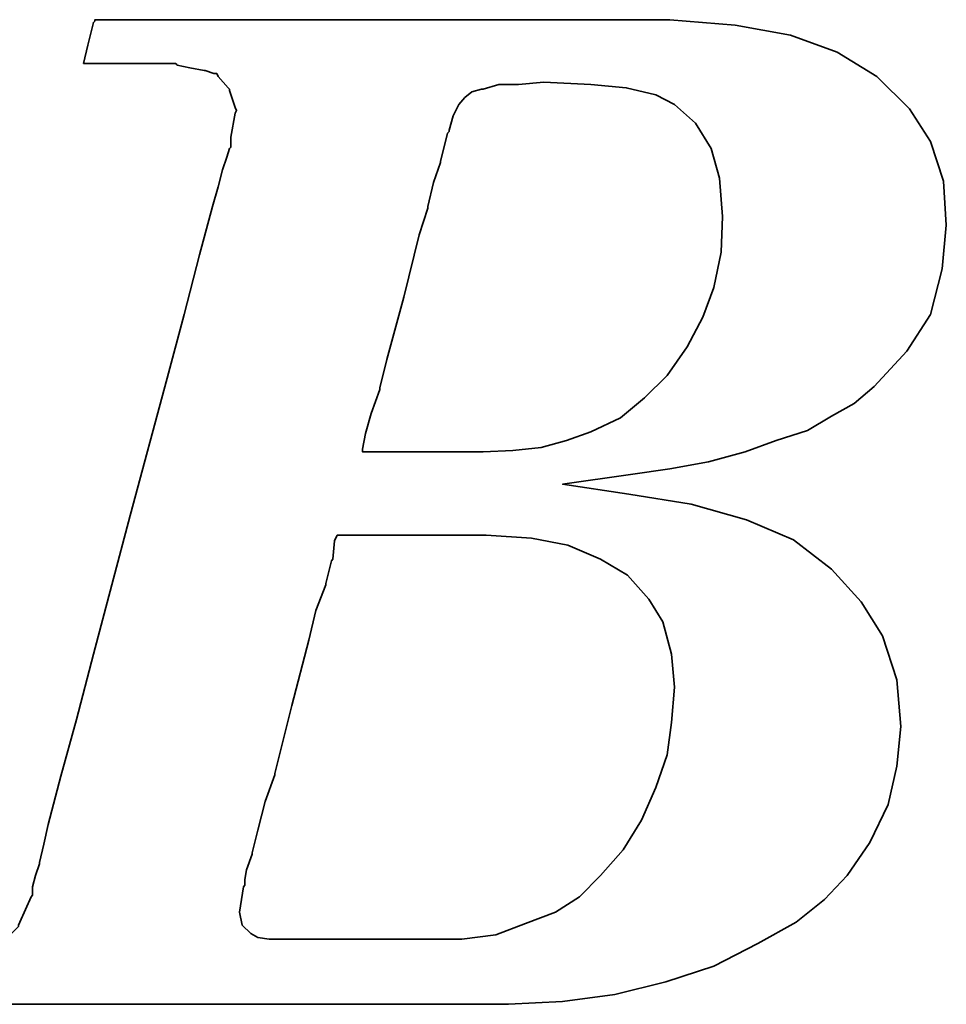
# Model space of a CAD drawing. Extents: x 3 to 2519, y -456 to 604.
# Tile 28 of 45: x 298 to 305, y 240 to 248. Entities that reach past the tile are written whole.
import ezdxf

# ---------------------------------------------------------------- set-up
doc = ezdxf.new("R2010")
doc.units = 0
doc.header["$MEASUREMENT"] = 0
doc.layers.add('DIM', color=4, linetype='CONTINUOUS')
doc.layers.add('layer 1', color=7, linetype='CONTINUOUS')

# ---------------------------------------------------------------- blocks, each defined once
blk = doc.blocks.new('TBI MOTION logo(完整正式版)')
at = {"layer": 'layer 1', "color": 22, "lineweight": 35}
for points, knots in [([(-64.65375, -6.86375), (-64.65375, -6.86375), (-64.84375, -7.29625), (-64.84375, -7.29625), (-64.84375, -7.29625), (-64.84375, -7.29625), (-64.86875, -7.34375), (-64.86875, -7.34375), (-64.86875, -7.34375), (-64.86875, -7.34375), (-64.86875, -7.36875), (-64.86875, -7.36875), (-64.86875, -7.36875), (-64.86875, -7.36875), (-65.15375, -7.65375), (-65.15375, -7.65375), (-65.15375, -7.65375), (-65.15375, -7.65375), (-65.17875, -7.65375), (-65.17875, -7.65375), (-65.17875, -7.65375), (-65.17875, -7.65375), (-65.20375, -7.67875), (-65.20375, -7.67875), (-65.20375, -7.67875), (-65.20375, -7.67875), (-65.58875, -7.87125), (-65.58875, -7.87125), (-65.58875, -7.87125), (-65.58875, -7.87125), (-65.63375, -7.87125), (-65.63375, -7.87125), (-65.63375, -7.87125), (-65.63375, -7.87125), (-65.65875, -7.89375), (-65.65875, -7.89375), (-65.65875, -7.89375), (-65.65875, -7.89375), (-66.09375, -7.94375), (-66.09375, -7.94375), (-66.09375, -7.94375), (-66.09375, -7.94375), (-66.11375, -7.94375), (-66.11375, -7.94375), (-66.11375, -7.94375), (-66.11375, -7.94375), (-66.16375, -7.94375), (-66.16375, -7.94375), (-66.16375, -7.94375), (-66.16375, -7.94375), (-66.30875, -7.94375), (-66.30875, -7.94375), (-66.30875, -7.94375), (-66.30875, -7.94375), (-66.69375, -7.94375), (-66.69375, -7.94375), (-66.69375, -7.94375), (-66.69375, -7.94375), (-67.07375, -7.94375), (-67.07375, -7.94375), (-67.07375, -7.94375), (-67.07375, -7.94375), (-67.12375, -7.94375), (-67.12375, -7.94375), (-67.12375, -7.94375), (-67.12375, -7.94375), (-67.12375, -7.96625), (-67.12375, -7.96625), (-67.12375, -7.96625), (-67.12375, -7.96625), (-67.14875, -7.99125), (-67.14875, -7.99125), (-67.14875, -7.99125), (-67.14875, -7.99125), (-67.24375, -8.34875), (-67.24375, -8.34875), (-67.24375, -8.34875), (-67.24375, -8.34875), (-67.31375, -8.68625), (-67.31375, -8.68625), (-67.31375, -8.68625), (-67.31375, -8.68625), (-67.26875, -8.68625), (-67.26875, -8.68625), (-67.26875, -8.68625), (-67.26875, -8.68625), (-67.07375, -8.68625), (-67.07375, -8.68625), (-67.07375, -8.68625), (-67.07375, -8.68625), (-66.54875, -8.68625), (-66.54875, -8.68625), (-66.54875, -8.68625), (-66.54875, -8.68625), (-65.82625, -8.68625), (-65.82625, -8.68625), (-65.82625, -8.68625), (-65.82625, -8.68625), (-65.01375, -8.68625), (-65.01375, -8.68625), (-65.01375, -8.68625), (-65.01375, -8.68625), (-64.05375, -8.68625), (-64.05375, -8.68625), (-64.05375, -8.68625), (-64.05375, -8.68625), (-62.08375, -8.68625), (-62.08375, -8.68625), (-62.08375, -8.68625), (-62.08375, -8.68625), (-60.06875, -8.68625), (-60.06875, -8.68625), (-60.06875, -8.68625), (-60.06875, -8.68625), (-59.10875, -8.68625), (-59.10875, -8.68625), (-59.10875, -8.68625), (-59.10875, -8.68625), (-58.29375, -8.68625), (-58.29375, -8.68625), (-58.29375, -8.68625), (-58.29375, -8.68625), (-57.57375, -8.68625), (-57.57375, -8.68625), (-57.57375, -8.68625), (-57.57375, -8.68625), (-57.04875, -8.68625), (-57.04875, -8.68625), (-57.04875, -8.68625), (-57.04875, -8.68625), (-56.85375, -8.68625), (-56.85375, -8.68625), (-56.85375, -8.68625), (-56.85375, -8.68625), (-56.70875, -8.68625), (-56.70875, -8.68625), (-56.70875, -8.68625), (-56.70875, -8.68625), (-56.61375, -8.68625), (-56.61375, -8.68625), (-56.61375, -8.68625), (-56.61375, -8.68625), (-56.56875, -8.68625), (-56.56875, -8.68625), (-56.56875, -8.68625), (-56.56875, -8.68625), (-55.65375, -8.63875), (-55.65375, -8.63875), (-55.65375, -8.63875), (-55.65375, -8.63875), (-54.76875, -8.51875), (-54.76875, -8.51875), (-54.76875, -8.51875), (-54.76875, -8.51875), (-53.90375, -8.30375), (-53.90375, -8.30375), (-53.90375, -8.30375), (-53.90375, -8.30375), (-53.08875, -8.03875), (-53.08875, -8.03875), (-53.08875, -8.03875), (-53.08875, -8.03875), (-52.34375, -7.65375), (-52.34375, -7.65375), (-52.34375, -7.65375), (-52.34375, -7.65375), (-51.69875, -7.29625), (-51.69875, -7.29625), (-51.69875, -7.29625), (-51.69875, -7.29625), (-51.21875, -6.91125), (-51.21875, -6.91125), (-51.21875, -6.91125), (-51.21875, -6.91125), (-50.83375, -6.50375), (-50.83375, -6.50375), (-50.83375, -6.50375), (-50.83375, -6.50375), (-50.44875, -5.94875), (-50.44875, -5.94875), (-50.44875, -5.94875), (-50.44875, -5.94875), (-50.13875, -5.30375), (-50.13875, -5.30375), (-50.13875, -5.30375), (-50.13875, -5.30375), (-49.99375, -4.65375), (-49.99375, -4.65375), (-49.99375, -4.65375), (-49.99375, -4.65375), (-49.92375, -3.98375), (-49.92375, -3.98375), (-49.92375, -3.98375), (-49.92375, -3.98375), (-49.99375, -3.19374), (-49.99375, -3.19374), (-49.99375, -3.19374), (-49.99375, -3.19374), (-50.23374, -2.44874), (-50.23374, -2.44874), (-50.23374, -2.44874), (-50.23374, -2.44874), (-50.59375, -1.87374), (-50.59375, -1.87374), (-50.59375, -1.87374), (-50.59375, -1.87374), (-51.09875, -1.31874), (-51.09875, -1.31874), (-51.09875, -1.31874), (-51.09875, -1.31874), (-51.74375, -0.81875), (-51.74375, -0.81875), (-51.74375, -0.81875), (-51.74375, -0.81875), (-52.53875, -0.48125), (-52.53875, -0.48125), (-52.53875, -0.48125), (-52.53875, -0.48125), (-53.47375, -0.21875), (-53.47375, -0.21875), (-53.47375, -0.21875), (-53.47375, -0.21875), (-54.52875, -0.04874), (-54.52875, -0.04874), (-54.52875, -0.04874), (-54.52875, -0.04874), (-55.65375, 0.12125), (-55.65375, 0.12125), (-55.65375, 0.12125), (-55.65375, 0.12125), (-54.50375, 0.28624), (-54.50375, 0.28624), (-54.50375, 0.28624), (-54.50375, 0.28624), (-53.83375, 0.38124), (-53.83375, 0.38124), (-53.83375, 0.38124), (-53.83375, 0.38124), (-53.18375, 0.50125), (-53.18375, 0.50125), (-53.18375, 0.50125), (-53.18375, 0.50125), (-52.55875, 0.66874), (-52.55875, 0.66874), (-52.55875, 0.66874), (-52.55875, 0.66874), (-52.03375, 0.86124), (-52.03375, 0.86124), (-52.03375, 0.86124), (-52.03375, 0.86124), (-51.50374, 1.03124), (-51.50374, 1.03124), (-51.50374, 1.03124), (-51.50374, 1.03124), (-51.09875, 1.27125), (-51.09875, 1.27125), (-51.09875, 1.27125), (-51.09875, 1.27125), (-50.71375, 1.48624), (-50.71375, 1.48624), (-50.71375, 1.48624), (-50.71375, 1.48624), (-50.37625, 1.77625), (-50.37625, 1.77625), (-50.37625, 1.77625), (-50.37625, 1.77625), (-49.82375, 2.37625), (-49.82375, 2.37625), (-49.82375, 2.37625), (-49.82375, 2.37625), (-49.41875, 2.99625), (-49.41875, 2.99625), (-49.41875, 2.99625), (-49.41875, 2.99625), (-49.22375, 3.76625), (-49.22375, 3.76625), (-49.22375, 3.76625), (-49.22375, 3.76625), (-49.15375, 4.50874), (-49.15375, 4.50874), (-49.15375, 4.50874), (-49.15375, 4.50874), (-49.20375, 5.25125), (-49.20375, 5.25125), (-49.20375, 5.25125), (-49.20375, 5.25125), (-49.41875, 5.92625), (-49.41875, 5.92625), (-49.41875, 5.92625), (-49.41875, 5.92625), (-49.77875, 6.47625), (-49.77875, 6.47625), (-49.77875, 6.47625), (-49.77875, 6.47625), (-50.33125, 7.02624), (-50.33125, 7.02624), (-50.33125, 7.02624), (-50.33125, 7.02624), (-51.00125, 7.43625), (-51.00125, 7.43625), (-51.00125, 7.43625), (-51.00125, 7.43625), (-51.79375, 7.72625), (-51.79375, 7.72625), (-51.79375, 7.72625), (-51.79375, 7.72625), (-52.72875, 7.89124), (-52.72875, 7.89124), (-52.72875, 7.89124), (-52.72875, 7.89124), (-53.83375, 7.98625), (-53.83375, 7.98625), (-53.83375, 7.98625), (-53.83375, 7.98625), (-53.92875, 7.98625), (-53.92875, 7.98625), (-53.92875, 7.98625), (-53.92875, 7.98625), (-54.26375, 7.98625), (-54.26375, 7.98625), (-54.26375, 7.98625), (-54.26375, 7.98625), (-54.74375, 7.98625), (-54.74375, 7.98625), (-54.74375, 7.98625), (-54.74375, 7.98625), (-55.36875, 7.98625), (-55.36875, 7.98625), (-55.36875, 7.98625), (-55.36875, 7.98625), (-56.13375, 7.98625), (-56.13375, 7.98625), (-56.13375, 7.98625), (-56.13375, 7.98625), (-56.94875, 7.98625), (-56.94875, 7.98625), (-56.94875, 7.98625), (-56.94875, 7.98625), (-58.77625, 7.98625), (-58.77625, 7.98625), (-58.77625, 7.98625), (-58.77625, 7.98625), (-60.59875, 7.98625), (-60.59875, 7.98625), (-60.59875, 7.98625), (-60.59875, 7.98625), (-61.41375, 7.98625), (-61.41375, 7.98625), (-61.41375, 7.98625), (-61.41375, 7.98625), (-62.17875, 7.98625), (-62.17875, 7.98625), (-62.17875, 7.98625), (-62.17875, 7.98625), (-62.80375, 7.98625), (-62.80375, 7.98625), (-62.80375, 7.98625), (-62.80375, 7.98625), (-63.30625, 7.98625), (-63.30625, 7.98625), (-63.30625, 7.98625), (-63.30625, 7.98625), (-63.57375, 7.98625), (-63.57375, 7.98625), (-63.57375, 7.98625), (-63.57375, 7.98625), (-63.57375, 7.96375), (-63.57375, 7.96375), (-63.57375, 7.96375), (-63.57375, 7.96375), (-63.59875, 7.94125), (-63.59875, 7.94125), (-63.59875, 7.94125), (-63.59875, 7.94125), (-63.69375, 7.55625), (-63.69375, 7.55625), (-63.69375, 7.55625), (-63.69375, 7.55625), (-63.76375, 7.24624), (-63.76375, 7.24624), (-63.76375, 7.24624), (-63.76375, 7.24624), (-63.23875, 7.24624), (-63.23875, 7.24624), (-63.23875, 7.24624), (-63.23875, 7.24624), (-62.75875, 7.24624), (-62.75875, 7.24624), (-62.75875, 7.24624), (-62.75875, 7.24624), (-62.61125, 7.24624), (-62.61125, 7.24624), (-62.61125, 7.24624), (-62.61125, 7.24624), (-62.56625, 7.24624), (-62.56625, 7.24624), (-62.56625, 7.24624), (-62.56625, 7.24624), (-62.22875, 7.24624), (-62.22875, 7.24624), (-62.22875, 7.24624), (-62.22875, 7.24624), (-62.20375, 7.24624), (-62.20375, 7.24624), (-62.20375, 7.24624), (-62.20375, 7.24624), (-62.17875, 7.21875), (-62.17875, 7.21875), (-62.17875, 7.21875), (-62.17875, 7.21875), (-61.96375, 7.17125), (-61.96375, 7.17125), (-61.96375, 7.17125), (-61.96375, 7.17125), (-61.72375, 7.12624), (-61.72375, 7.12624), (-61.72375, 7.12624), (-61.72375, 7.12624), (-61.70375, 7.12624), (-61.70375, 7.12624), (-61.70375, 7.12624), (-61.70375, 7.12624), (-61.55875, 7.07624), (-61.55875, 7.07624), (-61.55875, 7.07624), (-61.55875, 7.07624), (-61.50875, 7.07624), (-61.50875, 7.07624), (-61.50875, 7.07624), (-61.50875, 7.07624), (-61.48375, 7.02624), (-61.48375, 7.02624), (-61.48375, 7.02624), (-61.48375, 7.02624), (-61.31875, 6.83375), (-61.31875, 6.83375), (-61.31875, 6.83375), (-61.31875, 6.83375), (-61.29375, 6.81125), (-61.29375, 6.81125), (-61.29375, 6.81125), (-61.29375, 6.81125), (-61.29375, 6.78625), (-61.29375, 6.78625), (-61.29375, 6.78625), (-61.29375, 6.78625), (-61.19875, 6.50124), (-61.19875, 6.50124), (-61.19875, 6.50124), (-61.19875, 6.50124), (-61.17375, 6.45124), (-61.17375, 6.45124), (-61.17375, 6.45124), (-61.17375, 6.45124), (-61.19875, 6.40625), (-61.19875, 6.40625), (-61.19875, 6.40625), (-61.19875, 6.40625), (-61.26875, 5.99624), (-61.26875, 5.99624), (-61.26875, 5.99624), (-61.26875, 5.99624), (-61.26875, 5.85125), (-61.26875, 5.85125), (-61.26875, 5.85125), (-61.26875, 5.85125), (-61.26875, 5.82625), (-61.26875, 5.82625), (-61.26875, 5.82625), (-61.26875, 5.82625), (-61.29375, 5.80625), (-61.29375, 5.80625), (-61.29375, 5.80625), (-61.29375, 5.80625), (-61.34125, 5.66125), (-61.34125, 5.66125), (-61.34125, 5.66125), (-61.34125, 5.66125), (-61.41375, 5.44625), (-61.41375, 5.44625), (-61.41375, 5.44625), (-61.41375, 5.44625), (-61.48375, 5.15625), (-61.48375, 5.15625), (-61.48375, 5.15625), (-61.48375, 5.15625), (-61.58375, 4.82124), (-61.58375, 4.82124), (-61.58375, 4.82124), (-61.58375, 4.82124), (-61.79875, 4.00375), (-61.79875, 4.00375), (-61.79875, 4.00375), (-61.79875, 4.00375), (-62.05875, 2.99625), (-62.05875, 2.99625), (-62.05875, 2.99625), (-62.05875, 2.99625), (-62.34875, 1.91625), (-62.34875, 1.91625), (-62.34875, 1.91625), (-62.34875, 1.91625), (-62.97375, -0.41124), (-62.97375, -0.41124), (-62.97375, -0.41124), (-62.97375, -0.41124), (-63.59875, -2.75875), (-63.59875, -2.75875), (-63.59875, -2.75875), (-63.59875, -2.75875), (-63.88375, -3.86374), (-63.88375, -3.86374), (-63.88375, -3.86374), (-63.88375, -3.86374), (-64.14875, -4.82374), (-64.14875, -4.82374), (-64.14875, -4.82374), (-64.14875, -4.82374), (-64.36375, -5.64125), (-64.36375, -5.64125), (-64.36375, -5.64125), (-64.36375, -5.64125), (-64.43625, -5.97625), (-64.43625, -5.97625), (-64.43625, -5.97625), (-64.43625, -5.97625), (-64.50875, -6.28625), (-64.50875, -6.28625), (-64.50875, -6.28625), (-64.50875, -6.28625), (-64.50875, -6.30875), (-64.50875, -6.30875), (-64.50875, -6.30875), (-64.50875, -6.30875), (-64.57875, -6.50375), (-64.57875, -6.50375), (-64.57875, -6.50375), (-64.57875, -6.50375), (-64.62875, -6.69625), (-64.62875, -6.69625), (-64.62875, -6.69625), (-64.62875, -6.69625), (-64.62875, -6.76875), (-64.62875, -6.76875), (-64.62875, -6.76875), (-64.62875, -6.76875), (-64.62875, -6.81375), (-64.62875, -6.81375), (-64.62875, -6.81375), (-64.62875, -6.81375), (-64.62875, -6.83875), (-64.62875, -6.83875), (-64.62875, -6.83875), (-64.62875, -6.83875), (-64.65375, -6.86375), (-64.65375, -6.86375)], [0, 0, 0, 0, 0.00719424, 0.00719424, 0.00719424, 0.00719424, 0.01438849, 0.01438849, 0.01438849, 0.01438849, 0.02158273, 0.02158273, 0.02158273, 0.02158273, 0.02877698, 0.02877698, 0.02877698, 0.02877698, 0.03597122, 0.03597122, 0.03597122, 0.03597122, 0.04316547, 0.04316547, 0.04316547, 0.04316547, 0.05035971, 0.05035971, 0.05035971, 0.05035971, 0.05755396, 0.05755396, 0.05755396, 0.05755396, 0.0647482, 0.0647482, 0.0647482, 0.0647482, 0.07194245, 0.07194245, 0.07194245, 0.07194245, 0.07913669, 0.07913669, 0.07913669, 0.07913669, 0.08633094, 0.08633094, 0.08633094, 0.08633094, 0.09352518, 0.09352518, 0.09352518, 0.09352518, 0.10071942, 0.10071942, 0.10071942, 0.10071942, 0.10791367, 0.10791367, 0.10791367, 0.10791367, 0.11510791, 0.11510791, 0.11510791, 0.11510791, 0.12230216, 0.12230216, 0.12230216, 0.12230216, 0.1294964, 0.1294964, 0.1294964, 0.1294964, 0.13669065, 0.13669065, 0.13669065, 0.13669065, 0.14388489, 0.14388489, 0.14388489, 0.14388489, 0.15107914, 0.15107914, 0.15107914, 0.15107914, 0.15827338, 0.15827338, 0.15827338, 0.15827338, 0.16546763, 0.16546763, 0.16546763, 0.16546763, 0.17266187, 0.17266187, 0.17266187, 0.17266187, 0.17985612, 0.17985612, 0.17985612, 0.17985612, 0.18705036, 0.18705036, 0.18705036, 0.18705036, 0.1942446, 0.1942446, 0.1942446, 0.1942446, 0.20143885, 0.20143885, 0.20143885, 0.20143885, 0.20863309, 0.20863309, 0.20863309, 0.20863309, 0.21582734, 0.21582734, 0.21582734, 0.21582734, 0.22302158, 0.22302158, 0.22302158, 0.22302158, 0.23021583, 0.23021583, 0.23021583, 0.23021583, 0.23741007, 0.23741007, 0.23741007, 0.23741007, 0.24460432, 0.24460432, 0.24460432, 0.24460432, 0.25179856, 0.25179856, 0.25179856, 0.25179856, 0.25899281, 0.25899281, 0.25899281, 0.25899281, 0.26618705, 0.26618705, 0.26618705, 0.26618705, 0.27338129, 0.27338129, 0.27338129, 0.27338129, 0.28057554, 0.28057554, 0.28057554, 0.28057554, 0.28776978, 0.28776978, 0.28776978, 0.28776978, 0.29496403, 0.29496403, 0.29496403, 0.29496403, 0.30215827, 0.30215827, 0.30215827, 0.30215827, 0.30935252, 0.30935252, 0.30935252, 0.30935252, 0.31654676, 0.31654676, 0.31654676, 0.31654676, 0.32374101, 0.32374101, 0.32374101, 0.32374101, 0.33093525, 0.33093525, 0.33093525, 0.33093525, 0.3381295, 0.3381295, 0.3381295, 0.3381295, 0.34532374, 0.34532374, 0.34532374, 0.34532374, 0.35251799, 0.35251799, 0.35251799, 0.35251799, 0.35971223, 0.35971223, 0.35971223, 0.35971223, 0.36690647, 0.36690647, 0.36690647, 0.36690647, 0.37410072, 0.37410072, 0.37410072, 0.37410072, 0.38129496, 0.38129496, 0.38129496, 0.38129496, 0.38848921, 0.38848921, 0.38848921, 0.38848921, 0.39568345, 0.39568345, 0.39568345, 0.39568345, 0.4028777, 0.4028777, 0.4028777, 0.4028777, 0.41007194, 0.41007194, 0.41007194, 0.41007194, 0.41726619, 0.41726619, 0.41726619, 0.41726619, 0.42446043, 0.42446043, 0.42446043, 0.42446043, 0.43165468, 0.43165468, 0.43165468, 0.43165468, 0.43884892, 0.43884892, 0.43884892, 0.43884892, 0.44604317, 0.44604317, 0.44604317, 0.44604317, 0.45323741, 0.45323741, 0.45323741, 0.45323741, 0.46043165, 0.46043165, 0.46043165, 0.46043165, 0.4676259, 0.4676259, 0.4676259, 0.4676259, 0.47482014, 0.47482014, 0.47482014, 0.47482014, 0.48201439, 0.48201439, 0.48201439, 0.48201439, 0.48920863, 0.48920863, 0.48920863, 0.48920863, 0.49640288, 0.49640288, 0.49640288, 0.49640288, 0.50359712, 0.50359712, 0.50359712, 0.50359712, 0.51079137, 0.51079137, 0.51079137, 0.51079137, 0.51798561, 0.51798561, 0.51798561, 0.51798561, 0.52517986, 0.52517986, 0.52517986, 0.52517986, 0.5323741, 0.5323741, 0.5323741, 0.5323741, 0.53956835, 0.53956835, 0.53956835, 0.53956835, 0.54676259, 0.54676259, 0.54676259, 0.54676259, 0.55395683, 0.55395683, 0.55395683, 0.55395683, 0.56115108, 0.56115108, 0.56115108, 0.56115108, 0.56834532, 0.56834532, 0.56834532, 0.56834532, 0.57553957, 0.57553957, 0.57553957, 0.57553957, 0.58273381, 0.58273381, 0.58273381, 0.58273381, 0.58992806, 0.58992806, 0.58992806, 0.58992806, 0.5971223, 0.5971223, 0.5971223, 0.5971223, 0.60431655, 0.60431655, 0.60431655, 0.60431655, 0.61151079, 0.61151079, 0.61151079, 0.61151079, 0.61870504, 0.61870504, 0.61870504, 0.61870504, 0.62589928, 0.62589928, 0.62589928, 0.62589928, 0.63309353, 0.63309353, 0.63309353, 0.63309353, 0.64028777, 0.64028777, 0.64028777, 0.64028777, 0.64748201, 0.64748201, 0.64748201, 0.64748201, 0.65467626, 0.65467626, 0.65467626, 0.65467626, 0.6618705, 0.6618705, 0.6618705, 0.6618705, 0.66906475, 0.66906475, 0.66906475, 0.66906475, 0.67625899, 0.67625899, 0.67625899, 0.67625899, 0.68345324, 0.68345324, 0.68345324, 0.68345324, 0.69064748, 0.69064748, 0.69064748, 0.69064748, 0.69784173, 0.69784173, 0.69784173, 0.69784173, 0.70503597, 0.70503597, 0.70503597, 0.70503597, 0.71223022, 0.71223022, 0.71223022, 0.71223022, 0.71942446, 0.71942446, 0.71942446, 0.71942446, 0.72661871, 0.72661871, 0.72661871, 0.72661871, 0.73381295, 0.73381295, 0.73381295, 0.73381295, 0.74100719, 0.74100719, 0.74100719, 0.74100719, 0.74820144, 0.74820144, 0.74820144, 0.74820144, 0.75539568, 0.75539568, 0.75539568, 0.75539568, 0.76258993, 0.76258993, 0.76258993, 0.76258993, 0.76978417, 0.76978417, 0.76978417, 0.76978417, 0.77697842, 0.77697842, 0.77697842, 0.77697842, 0.78417266, 0.78417266, 0.78417266, 0.78417266, 0.79136691, 0.79136691, 0.79136691, 0.79136691, 0.79856115, 0.79856115, 0.79856115, 0.79856115, 0.8057554, 0.8057554, 0.8057554, 0.8057554, 0.81294964, 0.81294964, 0.81294964, 0.81294964, 0.82014388, 0.82014388, 0.82014388, 0.82014388, 0.82733813, 0.82733813, 0.82733813, 0.82733813, 0.83453237, 0.83453237, 0.83453237, 0.83453237, 0.84172662, 0.84172662, 0.84172662, 0.84172662, 0.84892086, 0.84892086, 0.84892086, 0.84892086, 0.85611511, 0.85611511, 0.85611511, 0.85611511, 0.86330935, 0.86330935, 0.86330935, 0.86330935, 0.8705036, 0.8705036, 0.8705036, 0.8705036, 0.87769784, 0.87769784, 0.87769784, 0.87769784, 0.88489209, 0.88489209, 0.88489209, 0.88489209, 0.89208633, 0.89208633, 0.89208633, 0.89208633, 0.89928058, 0.89928058, 0.89928058, 0.89928058, 0.90647482, 0.90647482, 0.90647482, 0.90647482, 0.91366906, 0.91366906, 0.91366906, 0.91366906, 0.92086331, 0.92086331, 0.92086331, 0.92086331, 0.92805755, 0.92805755, 0.92805755, 0.92805755, 0.9352518, 0.9352518, 0.9352518, 0.9352518, 0.94244604, 0.94244604, 0.94244604, 0.94244604, 0.94964029, 0.94964029, 0.94964029, 0.94964029, 0.95683453, 0.95683453, 0.95683453, 0.95683453, 0.96402878, 0.96402878, 0.96402878, 0.96402878, 0.97122302, 0.97122302, 0.97122302, 0.97122302, 0.97841727, 0.97841727, 0.97841727, 0.97841727, 0.98561151, 0.98561151, 0.98561151, 0.98561151, 0.99280576, 0.99280576, 0.99280576, 0.99280576, 1, 1, 1, 1]), ([(-57.50375, 6.35625), (-57.50375, 6.35625), (-57.57375, 6.11625), (-57.57375, 6.11625), (-57.57375, 6.11625), (-57.57375, 6.11625), (-57.57375, 6.09125), (-57.57375, 6.09125), (-57.57375, 6.09125), (-57.57375, 6.09125), (-57.59875, 6.06625), (-57.59875, 6.06625), (-57.59875, 6.06625), (-57.59875, 6.06625), (-57.64875, 5.87625), (-57.64875, 5.87625), (-57.64875, 5.87625), (-57.64875, 5.87625), (-57.71875, 5.58875), (-57.71875, 5.58875), (-57.71875, 5.58875), (-57.71875, 5.58875), (-57.71875, 5.56625), (-57.71875, 5.56625), (-57.71875, 5.56625), (-57.71875, 5.56625), (-57.83875, 5.23125), (-57.83875, 5.23125), (-57.83875, 5.23125), (-57.83875, 5.23125), (-57.93625, 4.82124), (-57.93625, 4.82124), (-57.93625, 4.82124), (-57.93625, 4.82124), (-57.93625, 4.79624), (-57.93625, 4.79624), (-57.93625, 4.79624), (-57.93625, 4.79624), (-58.07875, 4.34125), (-58.07875, 4.34125), (-58.07875, 4.34125), (-58.07875, 4.34125), (-58.34375, 3.28625), (-58.34375, 3.28625), (-58.34375, 3.28625), (-58.34375, 3.28625), (-58.62875, 2.23124), (-58.62875, 2.23124), (-58.62875, 2.23124), (-58.62875, 2.23124), (-58.74875, 1.75125), (-58.74875, 1.75125), (-58.74875, 1.75125), (-58.74875, 1.75125), (-58.74875, 1.72625), (-58.74875, 1.72625), (-58.74875, 1.72625), (-58.74875, 1.72625), (-58.89375, 1.31625), (-58.89375, 1.31625), (-58.89375, 1.31625), (-58.89375, 1.31625), (-58.98875, 0.98124), (-58.98875, 0.98124), (-58.98875, 0.98124), (-58.98875, 0.98124), (-59.03875, 0.71625), (-59.03875, 0.71625), (-59.03875, 0.71625), (-59.03875, 0.71625), (-59.03875, 0.66874), (-59.03875, 0.66874), (-59.03875, 0.66874), (-59.03875, 0.66874), (-58.91875, 0.66874), (-58.91875, 0.66874), (-58.91875, 0.66874), (-58.91875, 0.66874), (-58.53375, 0.66874), (-58.53375, 0.66874), (-58.53375, 0.66874), (-58.53375, 0.66874), (-58.10375, 0.66874), (-58.10375, 0.66874), (-58.10375, 0.66874), (-58.10375, 0.66874), (-57.66875, 0.66874), (-57.66875, 0.66874), (-57.66875, 0.66874), (-57.66875, 0.66874), (-57.33375, 0.66874), (-57.33375, 0.66874), (-57.33375, 0.66874), (-57.33375, 0.66874), (-57.09375, 0.66874), (-57.09375, 0.66874), (-57.09375, 0.66874), (-57.09375, 0.66874), (-56.99875, 0.66874), (-56.99875, 0.66874), (-56.99875, 0.66874), (-56.99875, 0.66874), (-56.49375, 0.69374), (-56.49375, 0.69374), (-56.49375, 0.69374), (-56.49375, 0.69374), (-56.01375, 0.74374), (-56.01375, 0.74374), (-56.01375, 0.74374), (-56.01375, 0.74374), (-55.58375, 0.86124), (-55.58375, 0.86124), (-55.58375, 0.86124), (-55.58375, 0.86124), (-55.17375, 1.00624), (-55.17375, 1.00624), (-55.17375, 1.00624), (-55.17375, 1.00624), (-54.67375, 1.24625), (-54.67375, 1.24625), (-54.67375, 1.24625), (-54.67375, 1.24625), (-54.26375, 1.58124), (-54.26375, 1.58124), (-54.26375, 1.58124), (-54.26375, 1.58124), (-53.87875, 1.96374), (-53.87875, 1.96374), (-53.87875, 1.96374), (-53.87875, 1.96374), (-53.54375, 2.44625), (-53.54375, 2.44625), (-53.54375, 2.44625), (-53.54375, 2.44625), (-53.27875, 2.95125), (-53.27875, 2.95125), (-53.27875, 2.95125), (-53.27875, 2.95125), (-53.08875, 3.45124), (-53.08875, 3.45124), (-53.08875, 3.45124), (-53.08875, 3.45124), (-52.96875, 4.05124), (-52.96875, 4.05124), (-52.96875, 4.05124), (-52.96875, 4.05124), (-52.94375, 4.65125), (-52.94375, 4.65125), (-52.94375, 4.65125), (-52.94375, 4.65125), (-52.99375, 5.30125), (-52.99375, 5.30125), (-52.99375, 5.30125), (-52.99375, 5.30125), (-53.13875, 5.80625), (-53.13875, 5.80625), (-53.13875, 5.80625), (-53.13875, 5.80625), (-53.39875, 6.23625), (-53.39875, 6.23625), (-53.39875, 6.23625), (-53.39875, 6.23625), (-53.75875, 6.54875), (-53.75875, 6.54875), (-53.75875, 6.54875), (-53.75875, 6.54875), (-54.07375, 6.71625), (-54.07375, 6.71625), (-54.07375, 6.71625), (-54.07375, 6.71625), (-54.57375, 6.83375), (-54.57375, 6.83375), (-54.57375, 6.83375), (-54.57375, 6.83375), (-55.17375, 6.88625), (-55.17375, 6.88625), (-55.17375, 6.88625), (-55.17375, 6.88625), (-55.96875, 6.93125), (-55.96875, 6.93125), (-55.96875, 6.93125), (-55.96875, 6.93125), (-56.39875, 6.88625), (-56.39875, 6.88625), (-56.39875, 6.88625), (-56.39875, 6.88625), (-56.42125, 6.88625), (-56.42125, 6.88625), (-56.42125, 6.88625), (-56.42125, 6.88625), (-56.73375, 6.88625), (-56.73375, 6.88625), (-56.73375, 6.88625), (-56.73375, 6.88625), (-56.99875, 6.81125), (-56.99875, 6.81125), (-56.99875, 6.81125), (-56.99875, 6.81125), (-57.02375, 6.81125), (-57.02375, 6.81125), (-57.02375, 6.81125), (-57.02375, 6.81125), (-57.18875, 6.76625), (-57.18875, 6.76625), (-57.18875, 6.76625), (-57.18875, 6.76625), (-57.30875, 6.66625), (-57.30875, 6.66625), (-57.30875, 6.66625), (-57.30875, 6.66625), (-57.40875, 6.54875), (-57.40875, 6.54875), (-57.40875, 6.54875), (-57.40875, 6.54875), (-57.50375, 6.35625), (-57.50375, 6.35625)], [0, 0, 0, 0, 0.01851852, 0.01851852, 0.01851852, 0.01851852, 0.03703704, 0.03703704, 0.03703704, 0.03703704, 0.05555556, 0.05555556, 0.05555556, 0.05555556, 0.07407407, 0.07407407, 0.07407407, 0.07407407, 0.09259259, 0.09259259, 0.09259259, 0.09259259, 0.11111111, 0.11111111, 0.11111111, 0.11111111, 0.12962963, 0.12962963, 0.12962963, 0.12962963, 0.14814815, 0.14814815, 0.14814815, 0.14814815, 0.16666667, 0.16666667, 0.16666667, 0.16666667, 0.18518519, 0.18518519, 0.18518519, 0.18518519, 0.2037037, 0.2037037, 0.2037037, 0.2037037, 0.22222222, 0.22222222, 0.22222222, 0.22222222, 0.24074074, 0.24074074, 0.24074074, 0.24074074, 0.25925926, 0.25925926, 0.25925926, 0.25925926, 0.27777778, 0.27777778, 0.27777778, 0.27777778, 0.2962963, 0.2962963, 0.2962963, 0.2962963, 0.31481481, 0.31481481, 0.31481481, 0.31481481, 0.33333333, 0.33333333, 0.33333333, 0.33333333, 0.35185185, 0.35185185, 0.35185185, 0.35185185, 0.37037037, 0.37037037, 0.37037037, 0.37037037, 0.38888889, 0.38888889, 0.38888889, 0.38888889, 0.40740741, 0.40740741, 0.40740741, 0.40740741, 0.42592593, 0.42592593, 0.42592593, 0.42592593, 0.44444444, 0.44444444, 0.44444444, 0.44444444, 0.46296296, 0.46296296, 0.46296296, 0.46296296, 0.48148148, 0.48148148, 0.48148148, 0.48148148, 0.5, 0.5, 0.5, 0.5, 0.51851852, 0.51851852, 0.51851852, 0.51851852, 0.53703704, 0.53703704, 0.53703704, 0.53703704, 0.55555556, 0.55555556, 0.55555556, 0.55555556, 0.57407407, 0.57407407, 0.57407407, 0.57407407, 0.59259259, 0.59259259, 0.59259259, 0.59259259, 0.61111111, 0.61111111, 0.61111111, 0.61111111, 0.62962963, 0.62962963, 0.62962963, 0.62962963, 0.64814815, 0.64814815, 0.64814815, 0.64814815, 0.66666667, 0.66666667, 0.66666667, 0.66666667, 0.68518519, 0.68518519, 0.68518519, 0.68518519, 0.7037037, 0.7037037, 0.7037037, 0.7037037, 0.72222222, 0.72222222, 0.72222222, 0.72222222, 0.74074074, 0.74074074, 0.74074074, 0.74074074, 0.75925926, 0.75925926, 0.75925926, 0.75925926, 0.77777778, 0.77777778, 0.77777778, 0.77777778, 0.7962963, 0.7962963, 0.7962963, 0.7962963, 0.81481481, 0.81481481, 0.81481481, 0.81481481, 0.83333333, 0.83333333, 0.83333333, 0.83333333, 0.85185185, 0.85185185, 0.85185185, 0.85185185, 0.87037037, 0.87037037, 0.87037037, 0.87037037, 0.88888889, 0.88888889, 0.88888889, 0.88888889, 0.90740741, 0.90740741, 0.90740741, 0.90740741, 0.92592593, 0.92592593, 0.92592593, 0.92592593, 0.94444444, 0.94444444, 0.94444444, 0.94444444, 0.96296296, 0.96296296, 0.96296296, 0.96296296, 0.98148148, 0.98148148, 0.98148148, 0.98148148, 1, 1, 1, 1]), ([(-61.03125, -6.57375), (-61.03125, -6.57375), (-61.03125, -6.67125), (-61.03125, -6.67125), (-61.03125, -6.67125), (-61.03125, -6.67125), (-61.05375, -6.69625), (-61.05375, -6.69625), (-61.05375, -6.69625), (-61.05375, -6.69625), (-61.12375, -7.12875), (-61.12375, -7.12875), (-61.12375, -7.12875), (-61.12375, -7.12875), (-61.07875, -7.34375), (-61.07875, -7.34375), (-61.07875, -7.34375), (-61.07875, -7.34375), (-60.93375, -7.48875), (-60.93375, -7.48875), (-60.93375, -7.48875), (-60.93375, -7.48875), (-60.81375, -7.55625), (-60.81375, -7.55625), (-60.81375, -7.55625), (-60.81375, -7.55625), (-60.62375, -7.58375), (-60.62375, -7.58375), (-60.62375, -7.58375), (-60.62375, -7.58375), (-60.30875, -7.58375), (-60.30875, -7.58375), (-60.30875, -7.58375), (-60.30875, -7.58375), (-59.97375, -7.58375), (-59.97375, -7.58375), (-59.97375, -7.58375), (-59.97375, -7.58375), (-59.87875, -7.58375), (-59.87875, -7.58375), (-59.87875, -7.58375), (-59.87875, -7.58375), (-59.63625, -7.58375), (-59.63625, -7.58375), (-59.63625, -7.58375), (-59.63625, -7.58375), (-58.96875, -7.58375), (-58.96875, -7.58375), (-58.96875, -7.58375), (-58.96875, -7.58375), (-58.29375, -7.58375), (-58.29375, -7.58375), (-58.29375, -7.58375), (-58.29375, -7.58375), (-58.05375, -7.58375), (-58.05375, -7.58375), (-58.05375, -7.58375), (-58.05375, -7.58375), (-57.98375, -7.58375), (-57.98375, -7.58375), (-57.98375, -7.58375), (-57.98375, -7.58375), (-57.35875, -7.58375), (-57.35875, -7.58375), (-57.35875, -7.58375), (-57.35875, -7.58375), (-56.78375, -7.50875), (-56.78375, -7.50875), (-56.78375, -7.50875), (-56.78375, -7.50875), (-56.27875, -7.31875), (-56.27875, -7.31875), (-56.27875, -7.31875), (-56.27875, -7.31875), (-55.77375, -7.12875), (-55.77375, -7.12875), (-55.77375, -7.12875), (-55.77375, -7.12875), (-55.36875, -6.86375), (-55.36875, -6.86375), (-55.36875, -6.86375), (-55.36875, -6.86375), (-55.00875, -6.50375), (-55.00875, -6.50375), (-55.00875, -6.50375), (-55.00875, -6.50375), (-54.62375, -6.06875), (-54.62375, -6.06875), (-54.62375, -6.06875), (-54.62375, -6.06875), (-54.31375, -5.56875), (-54.31375, -5.56875), (-54.31375, -5.56875), (-54.31375, -5.56875), (-54.07375, -5.01625), (-54.07375, -5.01625), (-54.07375, -5.01625), (-54.07375, -5.01625), (-53.87875, -4.46374), (-53.87875, -4.46374), (-53.87875, -4.46374), (-53.87875, -4.46374), (-53.80875, -3.91375), (-53.80875, -3.91375), (-53.80875, -3.91375), (-53.80875, -3.91375), (-53.75875, -3.31375), (-53.75875, -3.31375), (-53.75875, -3.31375), (-53.75875, -3.31375), (-53.80875, -2.75875), (-53.80875, -2.75875), (-53.80875, -2.75875), (-53.80875, -2.75875), (-53.95375, -2.20875), (-53.95375, -2.20875), (-53.95375, -2.20875), (-53.95375, -2.20875), (-54.19375, -1.82625), (-54.19375, -1.82625), (-54.19375, -1.82625), (-54.19375, -1.82625), (-54.55375, -1.41875), (-54.55375, -1.41875), (-54.55375, -1.41875), (-54.55375, -1.41875), (-55.00875, -1.15125), (-55.00875, -1.15125), (-55.00875, -1.15125), (-55.00875, -1.15125), (-55.56125, -0.91375), (-55.56125, -0.91375), (-55.56125, -0.91375), (-55.56125, -0.91375), (-56.18125, -0.79375), (-56.18125, -0.79375), (-56.18125, -0.79375), (-56.18125, -0.79375), (-56.94875, -0.74374), (-56.94875, -0.74374), (-56.94875, -0.74374), (-56.94875, -0.74374), (-56.99875, -0.74374), (-56.99875, -0.74374), (-56.99875, -0.74374), (-56.99875, -0.74374), (-57.09375, -0.74374), (-57.09375, -0.74374), (-57.09375, -0.74374), (-57.09375, -0.74374), (-57.38375, -0.74374), (-57.38375, -0.74374), (-57.38375, -0.74374), (-57.38375, -0.74374), (-57.76875, -0.74374), (-57.76875, -0.74374), (-57.76875, -0.74374), (-57.76875, -0.74374), (-58.24625, -0.74374), (-58.24625, -0.74374), (-58.24625, -0.74374), (-58.24625, -0.74374), (-58.72875, -0.74374), (-58.72875, -0.74374), (-58.72875, -0.74374), (-58.72875, -0.74374), (-59.20875, -0.74374), (-59.20875, -0.74374), (-59.20875, -0.74374), (-59.20875, -0.74374), (-59.46875, -0.74374), (-59.46875, -0.74374), (-59.46875, -0.74374), (-59.46875, -0.74374), (-59.51625, -0.83875), (-59.51625, -0.83875), (-59.51625, -0.83875), (-59.51625, -0.83875), (-59.54375, -1.15125), (-59.54375, -1.15125), (-59.54375, -1.15125), (-59.54375, -1.15125), (-59.56375, -1.17874), (-59.56375, -1.17874), (-59.56375, -1.17874), (-59.56375, -1.17874), (-59.66375, -1.55875), (-59.66375, -1.55875), (-59.66375, -1.55875), (-59.66375, -1.55875), (-59.66375, -1.58375), (-59.66375, -1.58375), (-59.66375, -1.58375), (-59.66375, -1.58375), (-59.82875, -2.01874), (-59.82875, -2.01874), (-59.82875, -2.01874), (-59.82875, -2.01874), (-59.94875, -2.52125), (-59.94875, -2.52125), (-59.94875, -2.52125), (-59.94875, -2.52125), (-60.23875, -3.62375), (-60.23875, -3.62375), (-60.23875, -3.62375), (-60.23875, -3.62375), (-60.52375, -4.77624), (-60.52375, -4.77624), (-60.52375, -4.77624), (-60.52375, -4.77624), (-60.52375, -4.79874), (-60.52375, -4.79874), (-60.52375, -4.79874), (-60.52375, -4.79874), (-60.69125, -5.25375), (-60.69125, -5.25375), (-60.69125, -5.25375), (-60.69125, -5.25375), (-60.81375, -5.73625), (-60.81375, -5.73625), (-60.81375, -5.73625), (-60.81375, -5.73625), (-60.90875, -6.11875), (-60.90875, -6.11875), (-60.90875, -6.11875), (-60.90875, -6.11875), (-60.90875, -6.14375), (-60.90875, -6.14375), (-60.90875, -6.14375), (-60.90875, -6.14375), (-61.00375, -6.40875), (-61.00375, -6.40875), (-61.00375, -6.40875), (-61.00375, -6.40875), (-61.03125, -6.57375), (-61.03125, -6.57375)], [0, 0, 0, 0, 0.01694915, 0.01694915, 0.01694915, 0.01694915, 0.03389831, 0.03389831, 0.03389831, 0.03389831, 0.05084746, 0.05084746, 0.05084746, 0.05084746, 0.06779661, 0.06779661, 0.06779661, 0.06779661, 0.08474576, 0.08474576, 0.08474576, 0.08474576, 0.10169492, 0.10169492, 0.10169492, 0.10169492, 0.11864407, 0.11864407, 0.11864407, 0.11864407, 0.13559322, 0.13559322, 0.13559322, 0.13559322, 0.15254237, 0.15254237, 0.15254237, 0.15254237, 0.16949153, 0.16949153, 0.16949153, 0.16949153, 0.18644068, 0.18644068, 0.18644068, 0.18644068, 0.20338983, 0.20338983, 0.20338983, 0.20338983, 0.22033898, 0.22033898, 0.22033898, 0.22033898, 0.23728814, 0.23728814, 0.23728814, 0.23728814, 0.25423729, 0.25423729, 0.25423729, 0.25423729, 0.27118644, 0.27118644, 0.27118644, 0.27118644, 0.28813559, 0.28813559, 0.28813559, 0.28813559, 0.30508475, 0.30508475, 0.30508475, 0.30508475, 0.3220339, 0.3220339, 0.3220339, 0.3220339, 0.33898305, 0.33898305, 0.33898305, 0.33898305, 0.3559322, 0.3559322, 0.3559322, 0.3559322, 0.37288136, 0.37288136, 0.37288136, 0.37288136, 0.38983051, 0.38983051, 0.38983051, 0.38983051, 0.40677966, 0.40677966, 0.40677966, 0.40677966, 0.42372881, 0.42372881, 0.42372881, 0.42372881, 0.44067797, 0.44067797, 0.44067797, 0.44067797, 0.45762712, 0.45762712, 0.45762712, 0.45762712, 0.47457627, 0.47457627, 0.47457627, 0.47457627, 0.49152542, 0.49152542, 0.49152542, 0.49152542, 0.50847458, 0.50847458, 0.50847458, 0.50847458, 0.52542373, 0.52542373, 0.52542373, 0.52542373, 0.54237288, 0.54237288, 0.54237288, 0.54237288, 0.55932203, 0.55932203, 0.55932203, 0.55932203, 0.57627119, 0.57627119, 0.57627119, 0.57627119, 0.59322034, 0.59322034, 0.59322034, 0.59322034, 0.61016949, 0.61016949, 0.61016949, 0.61016949, 0.62711864, 0.62711864, 0.62711864, 0.62711864, 0.6440678, 0.6440678, 0.6440678, 0.6440678, 0.66101695, 0.66101695, 0.66101695, 0.66101695, 0.6779661, 0.6779661, 0.6779661, 0.6779661, 0.69491525, 0.69491525, 0.69491525, 0.69491525, 0.71186441, 0.71186441, 0.71186441, 0.71186441, 0.72881356, 0.72881356, 0.72881356, 0.72881356, 0.74576271, 0.74576271, 0.74576271, 0.74576271, 0.76271186, 0.76271186, 0.76271186, 0.76271186, 0.77966102, 0.77966102, 0.77966102, 0.77966102, 0.79661017, 0.79661017, 0.79661017, 0.79661017, 0.81355932, 0.81355932, 0.81355932, 0.81355932, 0.83050847, 0.83050847, 0.83050847, 0.83050847, 0.84745763, 0.84745763, 0.84745763, 0.84745763, 0.86440678, 0.86440678, 0.86440678, 0.86440678, 0.88135593, 0.88135593, 0.88135593, 0.88135593, 0.89830508, 0.89830508, 0.89830508, 0.89830508, 0.91525424, 0.91525424, 0.91525424, 0.91525424, 0.93220339, 0.93220339, 0.93220339, 0.93220339, 0.94915254, 0.94915254, 0.94915254, 0.94915254, 0.96610169, 0.96610169, 0.96610169, 0.96610169, 0.98305085, 0.98305085, 0.98305085, 0.98305085, 1, 1, 1, 1])]:
    blk.add_open_spline(points, degree=3, knots=knots, dxfattribs=at)

msp = doc.modelspace()

# ---------------------------------------------------------------- block references
at = {"layer": 'DIM', "color": 7, "xscale": 0.4434186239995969, "yscale": 0.4434186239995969, "zscale": 0.4434186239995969}
msp.add_blockref('TBI MOTION logo(完整正式版)', (326.5514, 244.1481), dxfattribs=at)

doc.saveas('drawing.dxf')
